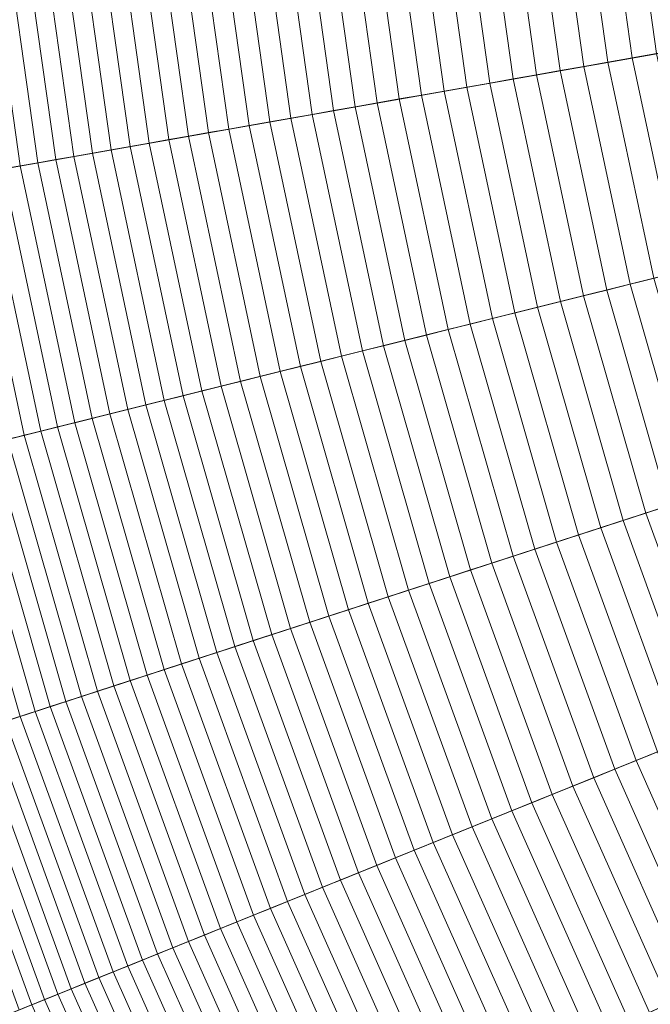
# Model space of a CAD drawing. Header units: centimetres. Extents: x -21.9 to 23.1, y -23 to 22.
# Tile 38 of 191: x -17 to -14, y -7.6 to -2.9. Entities that reach past the tile are written whole.
import ezdxf

# ---------------------------------------------------------------- set-up
doc = ezdxf.new("R2010")
doc.units = ezdxf.units.CM
doc.header["$LTSCALE"] = 2.54
doc.layers.add('Lucido design-1', color=7, linetype='Continuous')

# ---------------------------------------------------------------- blocks, each defined once
blk = doc.blocks.new('Gruppo-2-1')
at = {"color": 5, "linetype": 'Continuous', "lineweight": 9}
for points in [[(-9.3625, -1.5553, -940.4271), (-9.2653, -2.2465, -940.4271), (-21.1844, -4.3481, -940.4271), (-21.3991, -2.8204, -940.4271)], [(-9.3625, -1.5553, -940.4271), (-9.2653, -2.2465, -940.4271), (-21.1844, -4.3481, -940.4271), (-21.3991, -2.8204, -940.4271)], [(-21.784, -2.8608, -1001.3271), (-21.5656, -4.4153, -1001.3271), (-11.3334, -2.6111, -1001.3271), (-11.451, -1.7748, -1001.3271)], [(-21.3991, -2.8204, -1001.3271), (-21.1844, -4.3481, -1001.3271), (-11.3334, -2.6111, -1001.3271), (-11.451, -1.7748, -1001.3271)], [(-11.451, -1.7748, -1010.9271), (-11.3334, -2.6111, -1010.9271), (-20.7789, -4.2766, -1010.9271), (-20.9896, -2.7774, -1010.9271)], [(-14.2659, -2.0707, -933.4398), (-14.1209, -3.1026, -933.4398), (-14.0047, -3.0822, -933.5242), (-14.1486, -2.0583, -933.5242)], [(-14.1486, -2.0583, -933.5242), (-14.0047, -3.0822, -933.5242), (-13.8877, -3.0615, -933.6073), (-14.0304, -2.0459, -933.6073)], [(-14.6121, -2.107, -933.1788), (-14.4637, -3.1631, -933.1788), (-14.3503, -3.1431, -933.2671), (-14.4976, -2.095, -933.2671)], [(-14.4976, -2.095, -933.2671), (-14.3503, -3.1431, -933.2671), (-14.2361, -3.123, -933.3541), (-14.3822, -2.0829, -933.3541)], [(-14.3822, -2.0829, -933.3541), (-14.2361, -3.123, -933.3541), (-14.1209, -3.1026, -933.4398), (-14.2659, -2.0707, -933.4398)], [(-15.0599, -2.1541, -932.8132), (-14.9071, -3.2413, -932.8132), (-14.7977, -3.222, -932.9065), (-14.9494, -2.1425, -932.9065)], [(-14.9494, -2.1425, -932.9065), (-14.7977, -3.222, -932.9065), (-14.6874, -3.2025, -932.9985), (-14.838, -2.1308, -932.9985)], [(-14.838, -2.1308, -932.9985), (-14.6874, -3.2025, -932.9985), (-14.576, -3.1829, -933.0893), (-14.7255, -2.119, -933.0893)], [(-14.7255, -2.119, -933.0893), (-14.576, -3.1829, -933.0893), (-14.4637, -3.1631, -933.1788), (-14.6121, -2.107, -933.1788)], [(-15.5962, -2.2105, -932.3287), (-15.4382, -3.3349, -932.3287), (-15.3341, -3.3166, -932.428), (-15.4911, -2.1994, -932.428)], [(-15.4911, -2.1994, -932.428), (-15.3341, -3.3166, -932.428), (-15.2289, -3.298, -932.5261), (-15.3849, -2.1883, -932.5261)], [(-15.3849, -2.1883, -932.5261), (-15.2289, -3.298, -932.5261), (-15.1227, -3.2793, -932.623), (-15.2776, -2.177, -932.623)], [(-15.2776, -2.177, -932.623), (-15.1227, -3.2793, -932.623), (-15.0154, -3.2604, -932.7187), (-15.1693, -2.1656, -932.7187)], [(-15.1693, -2.1656, -932.7187), (-15.0154, -3.2604, -932.7187), (-14.9071, -3.2413, -932.8132), (-15.0599, -2.1541, -932.8132)], [(-9.2653, -2.2465, -940.4271), (-9.1202, -2.9292, -940.4271), (-20.8637, -5.8572, -940.4271), (-21.1844, -4.3481, -940.4271)], [(-9.2653, -2.2465, -940.4271), (-9.1202, -2.9292, -940.4271), (-20.8637, -5.8572, -940.4271), (-21.1844, -4.3481, -940.4271)], [(-16.0055, -2.2535, -931.9199), (-15.8435, -3.4064, -931.9199), (-15.7438, -3.3888, -932.0238), (-15.9048, -2.2429, -932.0238)], [(-15.9048, -2.2429, -932.0238), (-15.7438, -3.3888, -932.0238), (-15.643, -3.371, -932.1265), (-15.8031, -2.2322, -932.1265)], [(-15.8031, -2.2322, -932.1265), (-15.643, -3.371, -932.1265), (-15.5412, -3.3531, -932.2283), (-15.7002, -2.2214, -932.2283)], [(-15.7002, -2.2214, -932.2283), (-15.5412, -3.3531, -932.2283), (-15.4382, -3.3349, -932.3287), (-15.5962, -2.2105, -932.3287)], [(-16.3965, -2.2946, -931.4934), (-16.2307, -3.4747, -931.4934), (-16.1356, -3.4579, -931.6017), (-16.3005, -2.2845, -931.6017)], [(-16.3005, -2.2845, -931.6017), (-16.1356, -3.4579, -931.6017), (-16.0394, -3.4409, -931.7088), (-16.2034, -2.2743, -931.7088)], [(-16.2034, -2.2743, -931.7088), (-16.0394, -3.4409, -931.7088), (-15.942, -3.4238, -931.8149), (-16.105, -2.264, -931.8149)], [(-16.105, -2.264, -931.8149), (-15.942, -3.4238, -931.8149), (-15.8435, -3.4064, -931.9199), (-16.0055, -2.2535, -931.9199)], [(-16.8582, -2.3431, -930.9365), (-16.6879, -3.5553, -930.9365), (-16.5989, -3.5396, -931.0499), (-16.7683, -2.3337, -931.0499)], [(-16.7683, -2.3337, -931.0499), (-16.5989, -3.5396, -931.0499), (-16.5086, -3.5237, -931.1623), (-16.6772, -2.3241, -931.1623)], [(-16.6772, -2.3241, -931.1623), (-16.5086, -3.5237, -931.1623), (-16.4172, -3.5075, -931.2737), (-16.5849, -2.3144, -931.2737)], [(-16.5849, -2.3144, -931.2737), (-16.4172, -3.5075, -931.2737), (-16.3245, -3.4912, -931.3841), (-16.4913, -2.3046, -931.3841)], [(-16.4913, -2.3046, -931.3841), (-16.3245, -3.4912, -931.3841), (-16.2307, -3.4747, -931.4934), (-16.3965, -2.2946, -931.4934)], [(-17.2886, -2.3884, -930.3547), (-17.114, -3.6304, -930.3547), (-17.0313, -3.6158, -930.4729), (-17.2051, -2.3796, -930.4729)], [(-17.2051, -2.3796, -930.4729), (-17.0313, -3.6158, -930.4729), (-16.9474, -3.601, -930.5903), (-17.1203, -2.3707, -930.5903)], [(-17.1203, -2.3707, -930.5903), (-16.9474, -3.601, -930.5903), (-16.8621, -3.586, -930.7066), (-17.0342, -2.3616, -930.7066)], [(-17.0342, -2.3616, -930.7066), (-16.8621, -3.586, -930.7066), (-16.7756, -3.5708, -930.822), (-16.9468, -2.3524, -930.822)], [(-16.9468, -2.3524, -930.822), (-16.7756, -3.5708, -930.822), (-16.6879, -3.5553, -930.9365), (-16.8582, -2.3431, -930.9365)], [(-21.5656, -4.4153, -1001.3271), (-21.2392, -5.9508, -1001.3271), (-11.1578, -3.4373, -1001.3271), (-11.3334, -2.6111, -1001.3271)], [(-21.1844, -4.3481, -1001.3271), (-20.8637, -5.8572, -1001.3271), (-11.1578, -3.4373, -1001.3271), (-11.3334, -2.6111, -1001.3271)], [(-11.3334, -2.6111, -1010.9271), (-11.1578, -3.4373, -1010.9271), (-20.4641, -5.7576, -1010.9271), (-20.7789, -4.2766, -1010.9271)], [(-9.1202, -2.9292, -940.4271), (-8.9278, -3.6002, -940.4271), (-20.4384, -7.3402, -940.4271), (-20.8637, -5.8572, -940.4271)], [(-9.1202, -2.9292, -940.4271), (-8.9278, -3.6002, -940.4271), (-20.4384, -7.3402, -940.4271), (-20.8637, -5.8572, -940.4271)], [(-14.1209, -3.1026, -933.4398), (-13.9042, -4.122, -933.4398), (-13.7898, -4.0935, -933.5242), (-14.0047, -3.0822, -933.5242)], [(-14.3503, -3.1431, -933.2671), (-14.1303, -4.1784, -933.2671), (-14.0177, -4.1503, -933.3541), (-14.2361, -3.123, -933.3541)], [(-14.2361, -3.123, -933.3541), (-14.0177, -4.1503, -933.3541), (-13.9042, -4.122, -933.4398), (-14.1209, -3.1026, -933.4398)], [(-14.6874, -3.2025, -932.9985), (-14.4623, -4.2612, -932.9985), (-14.3526, -4.2338, -933.0893), (-14.576, -3.1829, -933.0893)], [(-14.576, -3.1829, -933.0893), (-14.3526, -4.2338, -933.0893), (-14.2419, -4.2062, -933.1788), (-14.4637, -3.1631, -933.1788)], [(-14.4637, -3.1631, -933.1788), (-14.2419, -4.2062, -933.1788), (-14.1303, -4.1784, -933.2671), (-14.3503, -3.1431, -933.2671)], [(-14.9071, -3.2413, -932.8132), (-14.6788, -4.3151, -932.8132), (-14.5711, -4.2883, -932.9065), (-14.7977, -3.222, -932.9065)], [(-14.7977, -3.222, -932.9065), (-14.5711, -4.2883, -932.9065), (-14.4623, -4.2612, -932.9985), (-14.6874, -3.2025, -932.9985)], [(-15.1227, -3.2793, -932.623), (-14.8912, -4.3681, -932.623), (-14.7855, -4.3417, -932.7187), (-15.0154, -3.2604, -932.7187)], [(-15.0154, -3.2604, -932.7187), (-14.7855, -4.3417, -932.7187), (-14.6788, -4.3151, -932.8132), (-14.9071, -3.2413, -932.8132)], [(-15.4382, -3.3349, -932.3287), (-15.2021, -4.4456, -932.3287), (-15.0995, -4.42, -932.428), (-15.3341, -3.3166, -932.428)], [(-15.3341, -3.3166, -932.428), (-15.0995, -4.42, -932.428), (-14.9959, -4.3942, -932.5261), (-15.2289, -3.298, -932.5261)], [(-15.2289, -3.298, -932.5261), (-14.9959, -4.3942, -932.5261), (-14.8912, -4.3681, -932.623), (-15.1227, -3.2793, -932.623)], [(-15.643, -3.371, -932.1265), (-15.4039, -4.4959, -932.1265), (-15.3036, -4.4709, -932.2283), (-15.5412, -3.3531, -932.2283)], [(-15.5412, -3.3531, -932.2283), (-15.3036, -4.4709, -932.2283), (-15.2021, -4.4456, -932.3287), (-15.4382, -3.3349, -932.3287)], [(-15.942, -3.4238, -931.8149), (-15.6985, -4.5694, -931.8149), (-15.6014, -4.5452, -931.9199), (-15.8435, -3.4064, -931.9199)], [(-15.8435, -3.4064, -931.9199), (-15.6014, -4.5452, -931.9199), (-15.5032, -4.5207, -932.0238), (-15.7438, -3.3888, -932.0238)], [(-15.7438, -3.3888, -932.0238), (-15.5032, -4.5207, -932.0238), (-15.4039, -4.4959, -932.1265), (-15.643, -3.371, -932.1265)], [(-21.2392, -5.9508, -1001.3271), (-20.8065, -7.4598, -1001.3271), (-10.925, -4.2491, -1001.3271), (-11.1578, -3.4373, -1001.3271)], [(-20.8637, -5.8572, -1001.3271), (-20.4384, -7.3402, -1001.3271), (-10.925, -4.2491, -1001.3271), (-11.1578, -3.4373, -1001.3271)], [(-11.1578, -3.4373, -1010.9271), (-10.925, -4.2491, -1010.9271), (-20.0468, -7.213, -1010.9271), (-20.4641, -5.7576, -1010.9271)], [(-16.2307, -3.4747, -931.4934), (-15.9829, -4.6403, -931.4934), (-15.8893, -4.6169, -931.6017), (-16.1356, -3.4579, -931.6017)], [(-16.1356, -3.4579, -931.6017), (-15.8893, -4.6169, -931.6017), (-15.7945, -4.5933, -931.7088), (-16.0394, -3.4409, -931.7088)], [(-16.0394, -3.4409, -931.7088), (-15.7945, -4.5933, -931.7088), (-15.6985, -4.5694, -931.8149), (-15.942, -3.4238, -931.8149)], [(-16.5086, -3.5237, -931.1623), (-16.2568, -4.7086, -931.1623), (-16.1667, -4.6861, -931.2737), (-16.4172, -3.5075, -931.2737)], [(-16.4172, -3.5075, -931.2737), (-16.1667, -4.6861, -931.2737), (-16.0754, -4.6633, -931.3841), (-16.3245, -3.4912, -931.3841)], [(-16.3245, -3.4912, -931.3841), (-16.0754, -4.6633, -931.3841), (-15.9829, -4.6403, -931.4934), (-16.2307, -3.4747, -931.4934)], [(-16.7756, -3.5708, -930.822), (-16.5198, -4.7742, -930.822), (-16.4334, -4.7526, -930.9365), (-16.6879, -3.5553, -930.9365)], [(-16.6879, -3.5553, -930.9365), (-16.4334, -4.7526, -930.9365), (-16.3457, -4.7307, -931.0499), (-16.5989, -3.5396, -931.0499)], [(-16.5989, -3.5396, -931.0499), (-16.3457, -4.7307, -931.0499), (-16.2568, -4.7086, -931.1623), (-16.5086, -3.5237, -931.1623)], [(-8.9278, -3.6002, -940.4271), (-8.6891, -4.2561, -940.4271), (-19.9108, -8.7899, -940.4271), (-20.4384, -7.3402, -940.4271)], [(-8.9278, -3.6002, -940.4271), (-8.6891, -4.2561, -940.4271), (-19.9108, -8.7899, -940.4271), (-20.4384, -7.3402, -940.4271)], [(-17.0313, -3.6158, -930.4729), (-16.7718, -4.837, -930.4729), (-16.689, -4.8163, -930.5903), (-16.9474, -3.601, -930.5903)], [(-16.9474, -3.601, -930.5903), (-16.689, -4.8163, -930.5903), (-16.6051, -4.7954, -930.7066), (-16.8621, -3.586, -930.7066)], [(-16.8621, -3.586, -930.7066), (-16.6051, -4.7954, -930.7066), (-16.5198, -4.7742, -930.822), (-16.7756, -3.5708, -930.822)], [(-17.2755, -3.6589, -930.1154), (-17.0123, -4.8969, -930.1154), (-16.9334, -4.8773, -930.2355), (-17.1954, -3.6448, -930.2355)], [(-17.1954, -3.6448, -930.2355), (-16.9334, -4.8773, -930.2355), (-16.8532, -4.8573, -930.3547), (-17.114, -3.6304, -930.3547)], [(-17.114, -3.6304, -930.3547), (-16.8532, -4.8573, -930.3547), (-16.7718, -4.837, -930.4729), (-17.0313, -3.6158, -930.4729)], [(-17.3542, -3.6728, -929.9944), (-17.0899, -4.9163, -929.9944), (-17.0123, -4.8969, -930.1154), (-17.2755, -3.6589, -930.1154)], [(-14.1303, -4.1784, -933.2671), (-13.8386, -5.1958, -933.2671), (-13.7282, -5.1599, -933.3541), (-14.0177, -4.1503, -933.3541)], [(-14.3526, -4.2338, -933.0893), (-14.0565, -5.2666, -933.0893), (-13.948, -5.2313, -933.1788), (-14.2419, -4.2062, -933.1788)], [(-14.2419, -4.2062, -933.1788), (-13.948, -5.2313, -933.1788), (-13.8386, -5.1958, -933.2671), (-14.1303, -4.1784, -933.2671)], [(-20.8065, -7.4598, -1001.3271), (-20.2696, -8.9349, -1001.3271), (-10.6362, -5.0427, -1001.3271), (-10.925, -4.2491, -1001.3271)], [(-20.4384, -7.3402, -1001.3271), (-19.9108, -8.7899, -1001.3271), (-10.6362, -5.0427, -1001.3271), (-10.925, -4.2491, -1001.3271)], [(-10.925, -4.2491, -1010.9271), (-10.6362, -5.0427, -1010.9271), (-19.529, -8.6357, -1010.9271), (-20.0468, -7.213, -1010.9271)], [(-8.6891, -4.2561, -940.4271), (-8.4052, -4.8937, -940.4271), (-19.2833, -10.1993, -940.4271), (-19.9108, -8.7899, -940.4271)], [(-8.6891, -4.2561, -940.4271), (-8.4052, -4.8937, -940.4271), (-19.2833, -10.1993, -940.4271), (-19.9108, -8.7899, -940.4271)], [(-14.4623, -4.2612, -932.9985), (-14.164, -5.3015, -932.9985), (-14.0565, -5.2666, -933.0893), (-14.3526, -4.2338, -933.0893)], [(-14.6788, -4.3151, -932.8132), (-14.3762, -5.3705, -932.8132), (-14.2706, -5.3361, -932.9065), (-14.5711, -4.2883, -932.9065)], [(-14.5711, -4.2883, -932.9065), (-14.2706, -5.3361, -932.9065), (-14.164, -5.3015, -932.9985), (-14.4623, -4.2612, -932.9985)], [(-14.8912, -4.3681, -932.623), (-14.5844, -5.4381, -932.623), (-14.4808, -5.4045, -932.7187), (-14.7855, -4.3417, -932.7187)], [(-14.7855, -4.3417, -932.7187), (-14.4808, -5.4045, -932.7187), (-14.3762, -5.3705, -932.8132), (-14.6788, -4.3151, -932.8132)], [(-15.0995, -4.42, -932.428), (-14.7886, -5.5045, -932.428), (-14.687, -5.4715, -932.5261), (-14.9959, -4.3942, -932.5261)], [(-14.9959, -4.3942, -932.5261), (-14.687, -5.4715, -932.5261), (-14.5844, -5.4381, -932.623), (-14.8912, -4.3681, -932.623)], [(-15.3036, -4.4709, -932.2283), (-14.9886, -5.5694, -932.2283), (-14.8891, -5.5371, -932.3287), (-15.2021, -4.4456, -932.3287)], [(-15.2021, -4.4456, -932.3287), (-14.8891, -5.5371, -932.3287), (-14.7886, -5.5045, -932.428), (-15.0995, -4.42, -932.428)], [(-15.4039, -4.4959, -932.1265), (-15.0869, -5.6014, -932.1265), (-14.9886, -5.5694, -932.2283), (-15.3036, -4.4709, -932.2283)], [(-15.6014, -4.5452, -931.9199), (-15.2805, -5.6643, -931.9199), (-15.1843, -5.633, -932.0238), (-15.5032, -4.5207, -932.0238)], [(-15.5032, -4.5207, -932.0238), (-15.1843, -5.633, -932.0238), (-15.0869, -5.6014, -932.1265), (-15.4039, -4.4959, -932.1265)], [(-15.7945, -4.5933, -931.7088), (-15.4697, -5.7258, -931.7088), (-15.3757, -5.6952, -931.8149), (-15.6985, -4.5694, -931.8149)], [(-15.6985, -4.5694, -931.8149), (-15.3757, -5.6952, -931.8149), (-15.2805, -5.6643, -931.9199), (-15.6014, -4.5452, -931.9199)], [(-15.9829, -4.6403, -931.4934), (-15.6544, -5.7858, -931.4934), (-15.5626, -5.756, -931.6017), (-15.8893, -4.6169, -931.6017)], [(-15.8893, -4.6169, -931.6017), (-15.5626, -5.756, -931.6017), (-15.4697, -5.7258, -931.7088), (-15.7945, -4.5933, -931.7088)], [(-16.1667, -4.6861, -931.2737), (-15.8346, -5.8443, -931.2737), (-15.7451, -5.8152, -931.3841), (-16.0754, -4.6633, -931.3841)], [(-16.0754, -4.6633, -931.3841), (-15.7451, -5.8152, -931.3841), (-15.6544, -5.7858, -931.4934), (-15.9829, -4.6403, -931.4934)], [(-16.3457, -4.7307, -931.0499), (-16.01, -5.9013, -931.0499), (-15.9229, -5.873, -931.1623), (-16.2568, -4.7086, -931.1623)], [(-16.2568, -4.7086, -931.1623), (-15.9229, -5.873, -931.1623), (-15.8346, -5.8443, -931.2737), (-16.1667, -4.6861, -931.2737)], [(-16.6051, -4.7954, -930.7066), (-16.2643, -5.9839, -930.7066), (-16.1807, -5.9568, -930.822), (-16.5198, -4.7742, -930.822)], [(-16.5198, -4.7742, -930.822), (-16.1807, -5.9568, -930.822), (-16.096, -5.9292, -930.9365), (-16.4334, -4.7526, -930.9365)], [(-16.4334, -4.7526, -930.9365), (-16.096, -5.9292, -930.9365), (-16.01, -5.9013, -931.0499), (-16.3457, -4.7307, -931.0499)], [(-16.7718, -4.837, -930.4729), (-16.4277, -6.037, -930.4729), (-16.3466, -6.0107, -930.5903), (-16.689, -4.8163, -930.5903)], [(-16.689, -4.8163, -930.5903), (-16.3466, -6.0107, -930.5903), (-16.2643, -5.9839, -930.7066), (-16.6051, -4.7954, -930.7066)], [(-16.9334, -4.8773, -930.2355), (-16.5861, -6.0885, -930.2355), (-16.5075, -6.063, -930.3547), (-16.8532, -4.8573, -930.3547)], [(-16.8532, -4.8573, -930.3547), (-16.5075, -6.063, -930.3547), (-16.4277, -6.037, -930.4729), (-16.7718, -4.837, -930.4729)], [(-8.4052, -4.8937, -940.4271), (-8.0775, -5.51, -940.4271), (-18.559, -11.5615, -940.4271), (-19.2833, -10.1993, -940.4271)], [(-8.4052, -4.8937, -940.4271), (-8.0775, -5.51, -940.4271), (-18.559, -11.5615, -940.4271), (-19.2833, -10.1993, -940.4271)], [(-17.0899, -4.9163, -929.9944), (-16.7395, -6.1383, -929.9944), (-16.6634, -6.1136, -930.1154), (-17.0123, -4.8969, -930.1154)], [(-17.0123, -4.8969, -930.1154), (-16.6634, -6.1136, -930.1154), (-16.5861, -6.0885, -930.2355), (-16.9334, -4.8773, -930.2355)], [(-17.3149, -4.9724, -929.6263), (-16.96, -6.21, -929.6263), (-16.8878, -6.1865, -929.7498), (-17.2412, -4.954, -929.7498)], [(-17.2412, -4.954, -929.7498), (-16.8878, -6.1865, -929.7498), (-16.8143, -6.1626, -929.8726), (-17.1662, -4.9353, -929.8726)], [(-17.1662, -4.9353, -929.8726), (-16.8143, -6.1626, -929.8726), (-16.7395, -6.1383, -929.9944), (-17.0899, -4.9163, -929.9944)], [(-17.4582, -5.0081, -929.3766), (-17.1004, -6.2556, -929.3766), (-17.0309, -6.233, -929.5018), (-17.3872, -4.9904, -929.5018)], [(-17.3872, -4.9904, -929.5018), (-17.0309, -6.233, -929.5018), (-16.96, -6.21, -929.6263), (-17.3149, -4.9724, -929.6263)], [(-20.2696, -8.9349, -1001.3271), (-19.6311, -10.369, -1001.3271), (-10.2926, -5.8143, -1001.3271), (-10.6362, -5.0427, -1001.3271)], [(-19.9108, -8.7899, -1001.3271), (-19.2833, -10.1993, -1001.3271), (-10.2926, -5.8143, -1001.3271), (-10.6362, -5.0427, -1001.3271)], [(-10.6362, -5.0427, -1010.9271), (-10.2926, -5.8143, -1010.9271), (-18.9132, -10.0188, -1010.9271), (-19.529, -8.6357, -1010.9271)], [(-14.0565, -5.2666, -933.0893), (-13.689, -6.2762, -933.0893), (-13.5832, -6.2334, -933.1788), (-13.948, -5.2313, -933.1788)], [(-14.164, -5.3015, -932.9985), (-13.7939, -6.3185, -932.9985), (-13.689, -6.2762, -933.0893), (-14.0565, -5.2666, -933.0893)], [(-14.3762, -5.3705, -932.8132), (-14.0007, -6.4021, -932.8132), (-13.8978, -6.3605, -932.9065), (-14.2706, -5.3361, -932.9065)], [(-14.2706, -5.3361, -932.9065), (-13.8978, -6.3605, -932.9065), (-13.7939, -6.3185, -932.9985), (-14.164, -5.3015, -932.9985)], [(-14.4808, -5.4045, -932.7187), (-14.1027, -6.4433, -932.7187), (-14.0007, -6.4021, -932.8132), (-14.3762, -5.3705, -932.8132)], [(-14.5844, -5.4381, -932.623), (-14.2037, -6.4841, -932.623), (-14.1027, -6.4433, -932.7187), (-14.4808, -5.4045, -932.7187)], [(-14.7886, -5.5045, -932.428), (-14.4028, -6.5645, -932.428), (-14.3037, -6.5245, -932.5261), (-14.687, -5.4715, -932.5261)], [(-14.687, -5.4715, -932.5261), (-14.3037, -6.5245, -932.5261), (-14.2037, -6.4841, -932.623), (-14.5844, -5.4381, -932.623)], [(-8.0775, -5.51, -940.4271), (-7.7076, -6.1019, -940.4271), (-17.7414, -12.8698, -940.4271), (-18.559, -11.5615, -940.4271)], [(-8.0775, -5.51, -940.4271), (-7.7076, -6.1019, -940.4271), (-17.7414, -12.8698, -940.4271), (-18.559, -11.5615, -940.4271)], [(-14.8891, -5.5371, -932.3287), (-14.5008, -6.6041, -932.3287), (-14.4028, -6.5645, -932.428), (-14.7886, -5.5045, -932.428)], [(-15.0869, -5.6014, -932.1265), (-14.6936, -6.682, -932.1265), (-14.5977, -6.6433, -932.2283), (-14.9886, -5.5694, -932.2283)], [(-14.9886, -5.5694, -932.2283), (-14.5977, -6.6433, -932.2283), (-14.5008, -6.6041, -932.3287), (-14.8891, -5.5371, -932.3287)], [(-15.1843, -5.633, -932.0238), (-14.7885, -6.7204, -932.0238), (-14.6936, -6.682, -932.1265), (-15.0869, -5.6014, -932.1265)], [(-15.2805, -5.6643, -931.9199), (-14.8823, -6.7583, -931.9199), (-14.7885, -6.7204, -932.0238), (-15.1843, -5.633, -932.0238)], [(-15.4697, -5.7258, -931.7088), (-15.0668, -6.8328, -931.7088), (-14.9751, -6.7958, -931.8149), (-15.3757, -5.6952, -931.8149)], [(-15.3757, -5.6952, -931.8149), (-14.9751, -6.7958, -931.8149), (-14.8823, -6.7583, -931.9199), (-15.2805, -5.6643, -931.9199)], [(-15.6544, -5.7858, -931.4934), (-15.2469, -6.9056, -931.4934), (-15.1574, -6.8694, -931.6017), (-15.5626, -5.756, -931.6017)], [(-15.5626, -5.756, -931.6017), (-15.1574, -6.8694, -931.6017), (-15.0668, -6.8328, -931.7088), (-15.4697, -5.7258, -931.7088)], [(-15.7451, -5.8152, -931.3841), (-15.3352, -6.9413, -931.3841), (-15.2469, -6.9056, -931.4934), (-15.6544, -5.7858, -931.4934)], [(-19.6311, -10.369, -1001.3271), (-18.8941, -11.755, -1001.3271), (-9.8961, -6.56, -1001.3271), (-10.2926, -5.8143, -1001.3271)], [(-19.2833, -10.1993, -1001.3271), (-18.559, -11.5615, -1001.3271), (-9.8961, -6.56, -1001.3271), (-10.2926, -5.8143, -1001.3271)], [(-10.2926, -5.8143, -1010.9271), (-9.8961, -6.56, -1010.9271), (-18.2024, -11.3556, -1010.9271), (-18.9132, -10.0188, -1010.9271)], [(-15.9229, -5.873, -931.1623), (-15.5086, -7.0113, -931.1623), (-15.4225, -6.9765, -931.2737), (-15.8346, -5.8443, -931.2737)], [(-15.8346, -5.8443, -931.2737), (-15.4225, -6.9765, -931.2737), (-15.3352, -6.9413, -931.3841), (-15.7451, -5.8152, -931.3841)], [(-16.01, -5.9013, -931.0499), (-15.5935, -7.0456, -931.0499), (-15.5086, -7.0113, -931.1623), (-15.9229, -5.873, -931.1623)], [(-16.1807, -5.9568, -930.822), (-15.7599, -7.1129, -930.822), (-15.6773, -7.0795, -930.9365), (-16.096, -5.9292, -930.9365)], [(-16.096, -5.9292, -930.9365), (-15.6773, -7.0795, -930.9365), (-15.5935, -7.0456, -931.0499), (-16.01, -5.9013, -931.0499)], [(-16.3466, -6.0107, -930.5903), (-15.9216, -7.1782, -930.5903), (-15.8414, -7.1458, -930.7066), (-16.2643, -5.9839, -930.7066)], [(-16.2643, -5.9839, -930.7066), (-15.8414, -7.1458, -930.7066), (-15.7599, -7.1129, -930.822), (-16.1807, -5.9568, -930.822)], [(-16.5075, -6.063, -930.3547), (-16.0785, -7.2416, -930.3547), (-16.0007, -7.2101, -930.4729), (-16.4277, -6.037, -930.4729)], [(-16.4277, -6.037, -930.4729), (-16.0007, -7.2101, -930.4729), (-15.9216, -7.1782, -930.5903), (-16.3466, -6.0107, -930.5903)], [(-16.5861, -6.0885, -930.2355), (-16.1551, -7.2725, -930.2355), (-16.0785, -7.2416, -930.3547), (-16.5075, -6.063, -930.3547)], [(-7.7076, -6.1019, -940.4271), (-7.2973, -6.6666, -940.4271), (-16.8346, -14.118, -940.4271), (-17.7414, -12.8698, -940.4271)], [(-7.7076, -6.1019, -940.4271), (-7.2973, -6.6666, -940.4271), (-16.8346, -14.118, -940.4271), (-17.7414, -12.8698, -940.4271)], [(-16.7395, -6.1383, -929.9944), (-16.3047, -7.333, -929.9944), (-16.2305, -7.303, -930.1154), (-16.6634, -6.1136, -930.1154)], [(-16.6634, -6.1136, -930.1154), (-16.2305, -7.303, -930.1154), (-16.1551, -7.2725, -930.2355), (-16.5861, -6.0885, -930.2355)], [(-16.8878, -6.1865, -929.7498), (-16.4492, -7.3914, -929.7498), (-16.3776, -7.3624, -929.8726), (-16.8143, -6.1626, -929.8726)], [(-16.8143, -6.1626, -929.8726), (-16.3776, -7.3624, -929.8726), (-16.3047, -7.333, -929.9944), (-16.7395, -6.1383, -929.9944)], [(-17.0309, -6.233, -929.5018), (-16.5887, -7.4477, -929.5018), (-16.5196, -7.4198, -929.6263), (-16.96, -6.21, -929.6263)], [(-16.96, -6.21, -929.6263), (-16.5196, -7.4198, -929.6263), (-16.4492, -7.3914, -929.7498), (-16.8878, -6.1865, -929.7498)], [(-17.1687, -6.2778, -929.2506), (-16.7231, -7.502, -929.2506), (-16.6566, -7.4751, -929.3766), (-17.1004, -6.2556, -929.3766)], [(-17.1004, -6.2556, -929.3766), (-16.6566, -7.4751, -929.3766), (-16.5887, -7.4477, -929.5018), (-17.0309, -6.233, -929.5018)], [(-17.3012, -6.3209, -928.9962), (-16.8523, -7.5542, -928.9962), (-16.7884, -7.5284, -929.1238), (-17.2356, -6.2995, -929.1238)], [(-17.2356, -6.2995, -929.1238), (-16.7884, -7.5284, -929.1238), (-16.7231, -7.502, -929.2506), (-17.1687, -6.2778, -929.2506)], [(-17.4898, -6.3821, -928.609), (-17.0362, -7.6285, -928.609), (-16.9762, -7.6043, -928.7388), (-17.4283, -6.3622, -928.7388)], [(-17.4283, -6.3622, -928.7388), (-16.9762, -7.6043, -928.7388), (-16.9149, -7.5795, -928.8678), (-17.3654, -6.3417, -928.8678)], [(-17.3654, -6.3417, -928.8678), (-16.9149, -7.5795, -928.8678), (-16.8523, -7.5542, -928.9962), (-17.3012, -6.3209, -928.9962)], [(-14.1027, -6.4433, -932.7187), (-13.653, -7.4533, -932.7187), (-13.5542, -7.405, -932.8132), (-14.0007, -6.4021, -932.8132)], [(-14.2037, -6.4841, -932.623), (-13.751, -7.501, -932.623), (-13.653, -7.4533, -932.7187), (-14.1027, -6.4433, -932.7187)], [(-14.3037, -6.5245, -932.5261), (-13.8479, -7.5483, -932.5261), (-13.751, -7.501, -932.623), (-14.2037, -6.4841, -932.623)], [(-14.4028, -6.5645, -932.428), (-13.9439, -7.5951, -932.428), (-13.8479, -7.5483, -932.5261), (-14.3037, -6.5245, -932.5261)], [(-18.8941, -11.755, -1001.3271), (-18.0623, -13.0862, -1001.3271), (-9.4486, -7.2762, -1001.3271), (-9.8961, -6.56, -1001.3271)], [(-18.559, -11.5615, -1001.3271), (-17.7414, -12.8698, -1001.3271), (-9.4486, -7.2762, -1001.3271), (-9.8961, -6.56, -1001.3271)], [(-9.8961, -6.56, -1010.9271), (-9.4486, -7.2762, -1010.9271), (-17.4001, -12.6396, -1010.9271), (-18.2024, -11.3556, -1010.9271)], [(-14.5008, -6.6041, -932.3287), (-14.0389, -7.6415, -932.3287), (-13.9439, -7.5951, -932.428), (-14.4028, -6.5645, -932.428)], [(-14.6936, -6.682, -932.1265), (-14.2258, -7.7326, -932.1265), (-14.1329, -7.6873, -932.2283), (-14.5977, -6.6433, -932.2283)], [(-14.5977, -6.6433, -932.2283), (-14.1329, -7.6873, -932.2283), (-14.0389, -7.6415, -932.3287), (-14.5008, -6.6041, -932.3287)], [(-7.2973, -6.6666, -940.4271), (-6.8487, -7.2013, -940.4271), (-15.8429, -15.2998, -940.4271), (-16.8346, -14.118, -940.4271)], [(-7.2973, -6.6666, -940.4271), (-6.8487, -7.2013, -940.4271), (-15.8429, -15.2998, -940.4271), (-16.8346, -14.118, -940.4271)], [(-14.7885, -6.7204, -932.0238), (-14.3178, -7.7775, -932.0238), (-14.2258, -7.7326, -932.1265), (-14.6936, -6.682, -932.1265)], [(-14.8823, -6.7583, -931.9199), (-14.4088, -7.8219, -931.9199), (-14.3178, -7.7775, -932.0238), (-14.7885, -6.7204, -932.0238)], [(-14.9751, -6.7958, -931.8149), (-14.4987, -7.8657, -931.8149), (-14.4088, -7.8219, -931.9199), (-14.8823, -6.7583, -931.9199)], [(-15.1574, -6.8694, -931.6017), (-14.6754, -7.9519, -931.6017), (-14.5876, -7.9091, -931.7088), (-15.0668, -6.8328, -931.7088)], [(-15.0668, -6.8328, -931.7088), (-14.5876, -7.9091, -931.7088), (-14.4987, -7.8657, -931.8149), (-14.9751, -6.7958, -931.8149)], [(-15.2469, -6.9056, -931.4934), (-14.7622, -7.9942, -931.4934), (-14.6754, -7.9519, -931.6017), (-15.1574, -6.8694, -931.6017)], [(-15.3352, -6.9413, -931.3841), (-14.8478, -8.036, -931.3841), (-14.7622, -7.9942, -931.4934), (-15.2469, -6.9056, -931.4934)], [(-15.4225, -6.9765, -931.2737), (-14.9324, -8.0772, -931.2737), (-14.8478, -8.036, -931.3841), (-15.3352, -6.9413, -931.3841)], [(-15.5935, -7.0456, -931.0499), (-15.0982, -8.1581, -931.0499), (-15.0159, -8.118, -931.1623), (-15.5086, -7.0113, -931.1623)], [(-15.5086, -7.0113, -931.1623), (-15.0159, -8.118, -931.1623), (-14.9324, -8.0772, -931.2737), (-15.4225, -6.9765, -931.2737)], [(-15.6773, -7.0795, -930.9365), (-15.1794, -8.1977, -930.9365), (-15.0982, -8.1581, -931.0499), (-15.5935, -7.0456, -931.0499)], [(-15.8414, -7.1458, -930.7066), (-15.3385, -8.2753, -930.7066), (-15.2595, -8.2368, -930.822), (-15.7599, -7.1129, -930.822)], [(-15.7599, -7.1129, -930.822), (-15.2595, -8.2368, -930.822), (-15.1794, -8.1977, -930.9365), (-15.6773, -7.0795, -930.9365)], [(-15.9216, -7.1782, -930.5903), (-15.4163, -8.3132, -930.5903), (-15.3385, -8.2753, -930.7066), (-15.8414, -7.1458, -930.7066)], [(-16.0007, -7.2101, -930.4729), (-15.4929, -8.3506, -930.4729), (-15.4163, -8.3132, -930.5903), (-15.9216, -7.1782, -930.5903)], [(-6.8487, -7.2013, -940.4271), (-6.3638, -7.7034, -940.4271), (-14.7713, -16.4095, -940.4271), (-15.8429, -15.2998, -940.4271)], [(-6.8487, -7.2013, -940.4271), (-6.3638, -7.7034, -940.4271), (-14.7713, -16.4095, -940.4271), (-15.8429, -15.2998, -940.4271)], [(-16.1551, -7.2725, -930.2355), (-15.6426, -8.4237, -930.2355), (-15.5684, -8.3874, -930.3547), (-16.0785, -7.2416, -930.3547)], [(-16.0785, -7.2416, -930.3547), (-15.5684, -8.3874, -930.3547), (-15.4929, -8.3506, -930.4729), (-16.0007, -7.2101, -930.4729)], [(-18.0623, -13.0862, -1001.3271), (-17.1396, -14.3562, -1001.3271), (-8.9522, -7.9595, -1001.3271), (-9.4486, -7.2762, -1001.3271)], [(-17.7414, -12.8698, -1001.3271), (-16.8346, -14.118, -1001.3271), (-8.9522, -7.9595, -1001.3271), (-9.4486, -7.2762, -1001.3271)], [(-9.4486, -7.2762, -1010.9271), (-8.9522, -7.9595, -1010.9271), (-16.5102, -13.8645, -1010.9271), (-17.4001, -12.6396, -1010.9271)], [(-16.2305, -7.303, -930.1154), (-15.7157, -8.4593, -930.1154), (-15.6426, -8.4237, -930.2355), (-16.1551, -7.2725, -930.2355)], [(-16.3776, -7.3624, -929.8726), (-15.8583, -8.5288, -929.8726), (-15.7876, -8.4944, -929.9944), (-16.3047, -7.333, -929.9944)], [(-16.3047, -7.333, -929.9944), (-15.7876, -8.4944, -929.9944), (-15.7157, -8.4593, -930.1154), (-16.2305, -7.303, -930.1154)], [(-16.5196, -7.4198, -929.6263), (-15.996, -8.596, -929.6263), (-15.9277, -8.5627, -929.7498), (-16.4492, -7.3914, -929.7498)], [(-16.4492, -7.3914, -929.7498), (-15.9277, -8.5627, -929.7498), (-15.8583, -8.5288, -929.8726), (-16.3776, -7.3624, -929.8726)], [(-16.5887, -7.4477, -929.5018), (-16.063, -8.6287, -929.5018), (-15.996, -8.596, -929.6263), (-16.5196, -7.4198, -929.6263)], [(-16.7231, -7.502, -929.2506), (-16.1932, -8.6922, -929.2506), (-16.1287, -8.6607, -929.3766), (-16.6566, -7.4751, -929.3766)], [(-16.6566, -7.4751, -929.3766), (-16.1287, -8.6607, -929.3766), (-16.063, -8.6287, -929.5018), (-16.5887, -7.4477, -929.5018)], [(-16.8523, -7.5542, -928.9962), (-16.3184, -8.7533, -928.9962), (-16.2565, -8.723, -929.1238), (-16.7884, -7.5284, -929.1238)], [(-16.7884, -7.5284, -929.1238), (-16.2565, -8.723, -929.1238), (-16.1932, -8.6922, -929.2506), (-16.7231, -7.502, -929.2506)], [(-16.9762, -7.6043, -928.7388), (-16.4386, -8.8119, -928.7388), (-16.3792, -8.7829, -928.8678), (-16.9149, -7.5795, -928.8678)], [(-16.9149, -7.5795, -928.8678), (-16.3792, -8.7829, -928.8678), (-16.3184, -8.7533, -928.9962), (-16.8523, -7.5542, -928.9962)], [(-14.0389, -7.6415, -932.3287), (-13.5058, -8.644, -932.3287), (-13.4143, -8.5912, -932.428), (-13.9439, -7.5951, -932.428)]]:
    blk.add_3dface(points, dxfattribs=at)

msp = doc.modelspace()

# ---------------------------------------------------------------- block references
at = {"layer": 'Lucido design-1', "color": 5, "true_color": 0x0000ff}
msp.add_blockref('Gruppo-2-1', (0, 0), dxfattribs=at)

doc.saveas('drawing.dxf')
